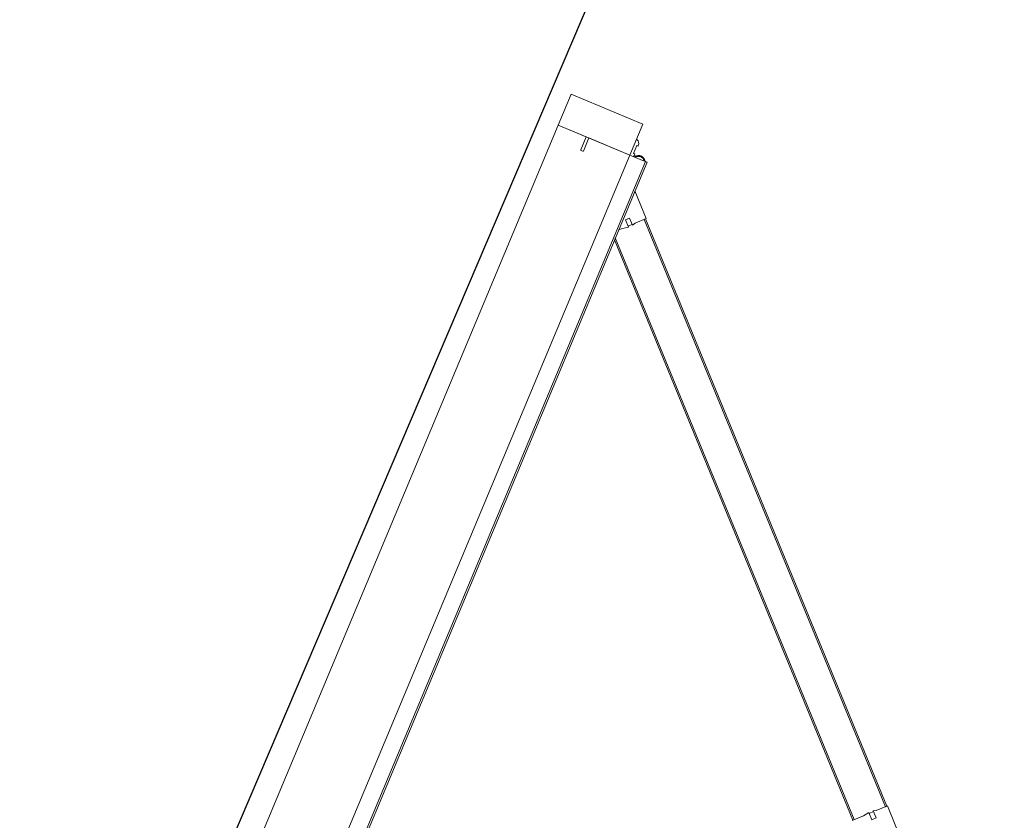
# Model space of a CAD drawing. Header units: millimetres. Extents: x 1512 to 2105, y 794 to 1149.
# Tile 251 of 256: x 1961.13 to 1962.41, y 840.22 to 841.26. Entities that reach past the tile are written whole.
import ezdxf

# ---------------------------------------------------------------- set-up
doc = ezdxf.new("R2010")
doc.units = ezdxf.units.MM
doc.layers.add('A-DOOR', color=31, linetype='Continuous', lineweight=9)

# ---------------------------------------------------------------- blocks, each defined once
blk = doc.blocks.new('5-panel_Bi-fold_external_door_10806 - Type 1-V38-سوم')
at = {"layer": 'A-DOOR'}
for p, q in [((-1.6227, 0.7434), (-1.6764, 0.6897)), ((-1.6757, 0.689), (-2.262, 0.1027)), ((-1.6743, 0.6876), (-2.2606, 0.1012)), ((-1.6764, 0.6897), (-1.6652, 0.6785)), ((-1.6757, 0.689), (-1.6743, 0.6876)), ((-1.6632, 0.675), (-1.6561, 0.6821)), ((-1.6561, 0.6821), (-1.6518, 0.6779)), ((-1.6652, 0.6785), (-1.6632, 0.675)), ((-1.6624, 0.6757), (-1.6582, 0.6715)), ((-1.6518, 0.6779), (-1.6592, 0.6705)), ((-1.6592, 0.6705), (-1.6526, 0.6659)), ((-1.6432, 0.6565), (-2.2239, 0.0757)), ((-1.6526, 0.6659), (-1.641, 0.6543)), ((-1.6432, 0.6565), (-1.6417, 0.655)), ((-1.6417, 0.655), (-2.2211, 0.0757)), ((-2.2627, 0.1034), (-2.2904, 0.0757)), ((-2.2516, 0.0922), (-2.2627, 0.1034)), ((-2.2606, 0.1012), (-2.262, 0.1027)), ((-2.2551, 0.083), (-2.248, 0.0901)), ((-2.248, 0.0901), (-2.2516, 0.0922)), ((-2.2509, 0.0788), (-2.2551, 0.083)), ((-2.2435, 0.0861), (-2.2509, 0.0788)), ((-2.2445, 0.0851), (-2.2488, 0.0894)), ((-2.2389, 0.0796), (-2.2435, 0.0861)), ((-2.2351, 0.0757), (-2.2389, 0.0796)), ((2.581, 0.0759), (-2.331, 0.0759)), ((-2.331, 0.0755), (-2.331, 0.0759)), ((-2.331, 0.0743), (-2.331, 0.0755)), ((-2.331, 0.0737), (-2.331, 0.0743)), ((2.581, 0.0737), (-2.331, 0.0737)), ((-2.331, 0.0693), (-2.331, 0.0737)), ((-2.331, 0.0538), (-2.331, 0.0693)), ((-2.331, 0.0516), (-2.375, 0.0516)), ((-2.375, 0.0516), (-2.375, -0.05)), ((-2.3461, 0.0569), (-2.3469, 0.0569)), ((-2.3461, 0.0569), (-2.3469, 0.0569)), ((-2.3461, 0.0553), (-2.3461, 0.0569)), ((-2.3461, 0.0553), (-2.3461, 0.0569)), ((-2.335, 0.0553), (-2.3461, 0.0553)), ((-2.331, 0.0569), (-2.335, 0.0569)), ((-2.335, 0.0569), (-2.335, 0.0553)), ((-2.3325, 0.0594), (-2.3325, 0.0569)), ((-2.3325, 0.0594), (-2.3325, 0.0569)), ((-2.3325, 0.0594), (-2.3325, 0.0569)), ((-2.3325, 0.0594), (-2.3325, 0.0569)), ((-2.331, 0.0516), (-2.331, 0.0538)), ((-2.331, -0.05), (-2.331, 0.0516)), ((-2.331, 0.0516), (2.581, 0.0516)), ((-2.331, -0.0065), (-2.331, 0.0516)), ((-2.3125, -0.0065), (-2.331, -0.0065)), ((-2.331, -0.05), (-2.331, -0.0102)), ((-2.331, -0.0102), (-2.3125, -0.0102)), ((-2.312, -0.0097), (-2.312, -0.007)), ((-2.375, -0.05), (-2.331, -0.05)), ((-2.331, -0.05), (2.581, -0.05))]:
    blk.add_line(p, q, dxfattribs=at)
at = {"layer": 'A-DOOR', "flags": 128}
blk.add_lwpolyline([(-2.3312, 0.0727), (-2.3315, 0.0725), (-2.3317, 0.0724), (-2.332, 0.0722), (-2.3323, 0.072), (-2.3325, 0.0718), (-2.3328, 0.0716), (-2.333, 0.0714), (-2.3332, 0.0712), (-2.3335, 0.0709), (-2.3337, 0.0707), (-2.3339, 0.0704), (-2.3341, 0.0702), (-2.3342, 0.0699), (-2.3344, 0.0696), (-2.3346, 0.0694), (-2.3347, 0.0691), (-2.3348, 0.0688), (-2.335, 0.0685), (-2.3351, 0.0682), (-2.3352, 0.0679), (-2.3352, 0.0676), (-2.3353, 0.0673), (-2.3354, 0.067), (-2.3354, 0.0666), (-2.3355, 0.0663), (-2.3355, 0.066), (-2.3355, 0.0657), (-2.3355, 0.0654), (-2.3355, 0.065), (-2.3355, 0.0647), (-2.3354, 0.0644), (-2.3354, 0.0641), (-2.3353, 0.0638), (-2.3352, 0.0635), (-2.3351, 0.0632), (-2.335, 0.0629), (-2.3349, 0.0626), (-2.3348, 0.0623), (-2.3346, 0.062), (-2.3345, 0.0617), (-2.3343, 0.0614), (-2.3342, 0.0612), (-2.334, 0.0609), (-2.3338, 0.0606), (-2.3336, 0.0604), (-2.3334, 0.0602), (-2.3331, 0.0599), (-2.3329, 0.0597), (-2.3327, 0.0595), (-2.3324, 0.0593), (-2.3322, 0.0591), (-2.3319, 0.0589), (-2.3316, 0.0587), (-2.3313, 0.0586), (-2.3311, 0.0584)], dxfattribs=at)
blk.add_lwpolyline([(-2.3312, 0.0727), (-2.3315, 0.0725), (-2.3317, 0.0724), (-2.332, 0.0722), (-2.3323, 0.072), (-2.3325, 0.0718), (-2.3328, 0.0716), (-2.333, 0.0714), (-2.3332, 0.0712), (-2.3335, 0.0709), (-2.3337, 0.0707), (-2.3339, 0.0704), (-2.3341, 0.0702), (-2.3342, 0.0699), (-2.3344, 0.0696), (-2.3346, 0.0694), (-2.3347, 0.0691), (-2.3348, 0.0688), (-2.335, 0.0685), (-2.3351, 0.0682), (-2.3352, 0.0679), (-2.3352, 0.0676), (-2.3353, 0.0673), (-2.3354, 0.067), (-2.3354, 0.0666), (-2.3355, 0.0663), (-2.3355, 0.066), (-2.3355, 0.0657), (-2.3355, 0.0654), (-2.3355, 0.065), (-2.3355, 0.0647), (-2.3354, 0.0644), (-2.3354, 0.0641), (-2.3353, 0.0638), (-2.3352, 0.0635), (-2.3351, 0.0632), (-2.335, 0.0629), (-2.3349, 0.0626), (-2.3348, 0.0623), (-2.3346, 0.062), (-2.3345, 0.0617), (-2.3343, 0.0614), (-2.3342, 0.0612), (-2.334, 0.0609), (-2.3338, 0.0606), (-2.3336, 0.0604), (-2.3334, 0.0602), (-2.3331, 0.0599), (-2.3329, 0.0597), (-2.3327, 0.0595), (-2.3324, 0.0593), (-2.3322, 0.0591), (-2.3319, 0.0589), (-2.3316, 0.0587), (-2.3313, 0.0586), (-2.3311, 0.0584)], dxfattribs=at)
blk.add_lwpolyline([(-2.3312, 0.0727), (-2.3315, 0.0725), (-2.3317, 0.0724), (-2.332, 0.0722), (-2.3323, 0.072), (-2.3325, 0.0718), (-2.3328, 0.0716), (-2.333, 0.0714), (-2.3332, 0.0712), (-2.3335, 0.0709), (-2.3337, 0.0707), (-2.3339, 0.0704), (-2.3341, 0.0702), (-2.3342, 0.0699), (-2.3344, 0.0696), (-2.3346, 0.0694), (-2.3347, 0.0691), (-2.3348, 0.0688), (-2.335, 0.0685), (-2.3351, 0.0682), (-2.3352, 0.0679), (-2.3352, 0.0676), (-2.3353, 0.0673), (-2.3354, 0.067), (-2.3354, 0.0666), (-2.3355, 0.0663), (-2.3355, 0.066), (-2.3355, 0.0657), (-2.3355, 0.0654), (-2.3355, 0.065), (-2.3355, 0.0647), (-2.3354, 0.0644), (-2.3354, 0.0641), (-2.3353, 0.0638), (-2.3352, 0.0635), (-2.3351, 0.0632), (-2.335, 0.0629), (-2.3349, 0.0626), (-2.3348, 0.0623), (-2.3346, 0.062), (-2.3345, 0.0617), (-2.3343, 0.0614), (-2.3342, 0.0612), (-2.334, 0.0609), (-2.3338, 0.0606), (-2.3336, 0.0604), (-2.3334, 0.0602), (-2.3331, 0.0599), (-2.3329, 0.0597), (-2.3327, 0.0595), (-2.3324, 0.0593), (-2.3322, 0.0591), (-2.3319, 0.0589), (-2.3316, 0.0587), (-2.3313, 0.0586), (-2.3311, 0.0584)], dxfattribs=at)
blk.add_lwpolyline([(-2.3312, 0.0727), (-2.3315, 0.0725), (-2.3317, 0.0724), (-2.332, 0.0722), (-2.3323, 0.072), (-2.3325, 0.0718), (-2.3328, 0.0716), (-2.333, 0.0714), (-2.3332, 0.0712), (-2.3335, 0.0709), (-2.3337, 0.0707), (-2.3339, 0.0704), (-2.3341, 0.0702), (-2.3342, 0.0699), (-2.3344, 0.0696), (-2.3346, 0.0694), (-2.3347, 0.0691), (-2.3348, 0.0688), (-2.335, 0.0685), (-2.3351, 0.0682), (-2.3352, 0.0679), (-2.3352, 0.0676), (-2.3353, 0.0673), (-2.3354, 0.067), (-2.3354, 0.0666), (-2.3355, 0.0663), (-2.3355, 0.066), (-2.3355, 0.0657), (-2.3355, 0.0654), (-2.3355, 0.065), (-2.3355, 0.0647), (-2.3354, 0.0644), (-2.3354, 0.0641), (-2.3353, 0.0638), (-2.3352, 0.0635), (-2.3351, 0.0632), (-2.335, 0.0629), (-2.3349, 0.0626), (-2.3348, 0.0623), (-2.3346, 0.062), (-2.3345, 0.0617), (-2.3343, 0.0614), (-2.3342, 0.0612), (-2.334, 0.0609), (-2.3338, 0.0606), (-2.3336, 0.0604), (-2.3334, 0.0602), (-2.3331, 0.0599), (-2.3329, 0.0597), (-2.3327, 0.0595), (-2.3324, 0.0593), (-2.3322, 0.0591), (-2.3319, 0.0589), (-2.3316, 0.0587), (-2.3313, 0.0586), (-2.3311, 0.0584)], dxfattribs=at)
blk.add_lwpolyline([(-2.3312, 0.0727), (-2.3315, 0.0725), (-2.3317, 0.0724), (-2.332, 0.0722), (-2.3323, 0.072), (-2.3325, 0.0718), (-2.3328, 0.0716), (-2.333, 0.0714), (-2.3332, 0.0712), (-2.3335, 0.0709), (-2.3337, 0.0707), (-2.3339, 0.0704), (-2.3341, 0.0702), (-2.3342, 0.0699), (-2.3344, 0.0696), (-2.3346, 0.0694), (-2.3347, 0.0691), (-2.3348, 0.0688), (-2.335, 0.0685), (-2.3351, 0.0682), (-2.3352, 0.0679), (-2.3352, 0.0676), (-2.3353, 0.0673), (-2.3354, 0.067), (-2.3354, 0.0666), (-2.3355, 0.0663), (-2.3355, 0.066), (-2.3355, 0.0657), (-2.3355, 0.0654), (-2.3355, 0.065), (-2.3355, 0.0647), (-2.3354, 0.0644), (-2.3354, 0.0641), (-2.3353, 0.0638), (-2.3352, 0.0635), (-2.3351, 0.0632), (-2.335, 0.0629), (-2.3349, 0.0626), (-2.3348, 0.0623), (-2.3346, 0.062), (-2.3345, 0.0617), (-2.3343, 0.0614), (-2.3342, 0.0612), (-2.334, 0.0609), (-2.3338, 0.0606), (-2.3336, 0.0604), (-2.3334, 0.0602), (-2.3331, 0.0599), (-2.3329, 0.0597), (-2.3327, 0.0595), (-2.3324, 0.0593), (-2.3322, 0.0591), (-2.3319, 0.0589), (-2.3316, 0.0587), (-2.3313, 0.0586), (-2.3311, 0.0584)], dxfattribs=at)
blk.add_lwpolyline([(-2.3312, 0.0727), (-2.3315, 0.0725), (-2.3317, 0.0724), (-2.332, 0.0722), (-2.3323, 0.072), (-2.3325, 0.0718), (-2.3328, 0.0716), (-2.333, 0.0714), (-2.3332, 0.0712), (-2.3335, 0.0709), (-2.3337, 0.0707), (-2.3339, 0.0704), (-2.3341, 0.0702), (-2.3342, 0.0699), (-2.3344, 0.0696), (-2.3346, 0.0694), (-2.3347, 0.0691), (-2.3348, 0.0688), (-2.335, 0.0685), (-2.3351, 0.0682), (-2.3352, 0.0679), (-2.3352, 0.0676), (-2.3353, 0.0673), (-2.3354, 0.067), (-2.3354, 0.0666), (-2.3355, 0.0663), (-2.3355, 0.066), (-2.3355, 0.0657), (-2.3355, 0.0654), (-2.3355, 0.065), (-2.3355, 0.0647), (-2.3354, 0.0644), (-2.3354, 0.0641), (-2.3353, 0.0638), (-2.3352, 0.0635), (-2.3351, 0.0632), (-2.335, 0.0629), (-2.3349, 0.0626), (-2.3348, 0.0623), (-2.3346, 0.062), (-2.3345, 0.0617), (-2.3343, 0.0614), (-2.3342, 0.0612), (-2.334, 0.0609), (-2.3338, 0.0606), (-2.3336, 0.0604), (-2.3334, 0.0602), (-2.3331, 0.0599), (-2.3329, 0.0597), (-2.3327, 0.0595), (-2.3324, 0.0593), (-2.3322, 0.0591), (-2.3319, 0.0589), (-2.3316, 0.0587), (-2.3313, 0.0586), (-2.3311, 0.0584)], dxfattribs=at)
blk.add_lwpolyline([(-2.3312, 0.0727), (-2.3315, 0.0725), (-2.3317, 0.0724), (-2.332, 0.0722), (-2.3323, 0.072), (-2.3325, 0.0718), (-2.3328, 0.0716), (-2.333, 0.0714), (-2.3332, 0.0712), (-2.3335, 0.0709), (-2.3337, 0.0707), (-2.3339, 0.0704), (-2.3341, 0.0702), (-2.3342, 0.0699), (-2.3344, 0.0696), (-2.3346, 0.0694), (-2.3347, 0.0691), (-2.3348, 0.0688), (-2.335, 0.0685), (-2.3351, 0.0682), (-2.3352, 0.0679), (-2.3352, 0.0676), (-2.3353, 0.0673), (-2.3354, 0.067), (-2.3354, 0.0666), (-2.3355, 0.0663), (-2.3355, 0.066), (-2.3355, 0.0657), (-2.3355, 0.0654), (-2.3355, 0.065), (-2.3355, 0.0647), (-2.3354, 0.0644), (-2.3354, 0.0641), (-2.3353, 0.0638), (-2.3352, 0.0635), (-2.3351, 0.0632), (-2.335, 0.0629), (-2.3349, 0.0626), (-2.3348, 0.0623), (-2.3346, 0.062), (-2.3345, 0.0617), (-2.3343, 0.0614), (-2.3342, 0.0612), (-2.334, 0.0609), (-2.3338, 0.0606), (-2.3336, 0.0604), (-2.3334, 0.0602), (-2.3331, 0.0599), (-2.3329, 0.0597), (-2.3327, 0.0595), (-2.3324, 0.0593), (-2.3322, 0.0591), (-2.3319, 0.0589), (-2.3316, 0.0587), (-2.3313, 0.0586), (-2.3311, 0.0584)], dxfattribs=at)
blk.add_lwpolyline([(-2.3312, 0.0727), (-2.3315, 0.0725), (-2.3317, 0.0724), (-2.332, 0.0722), (-2.3323, 0.072), (-2.3325, 0.0718), (-2.3328, 0.0716), (-2.333, 0.0714), (-2.3332, 0.0712), (-2.3335, 0.0709), (-2.3337, 0.0707), (-2.3339, 0.0704), (-2.3341, 0.0702), (-2.3342, 0.0699), (-2.3344, 0.0696), (-2.3346, 0.0694), (-2.3347, 0.0691), (-2.3348, 0.0688), (-2.335, 0.0685), (-2.3351, 0.0682), (-2.3352, 0.0679), (-2.3352, 0.0676), (-2.3353, 0.0673), (-2.3354, 0.067), (-2.3354, 0.0666), (-2.3355, 0.0663), (-2.3355, 0.066), (-2.3355, 0.0657), (-2.3355, 0.0654), (-2.3355, 0.065), (-2.3355, 0.0647), (-2.3354, 0.0644), (-2.3354, 0.0641), (-2.3353, 0.0638), (-2.3352, 0.0635), (-2.3351, 0.0632), (-2.335, 0.0629), (-2.3349, 0.0626), (-2.3348, 0.0623), (-2.3346, 0.062), (-2.3345, 0.0617), (-2.3343, 0.0614), (-2.3342, 0.0612), (-2.334, 0.0609), (-2.3338, 0.0606), (-2.3336, 0.0604), (-2.3334, 0.0602), (-2.3331, 0.0599), (-2.3329, 0.0597), (-2.3327, 0.0595), (-2.3324, 0.0593), (-2.3322, 0.0591), (-2.3319, 0.0589), (-2.3316, 0.0587), (-2.3313, 0.0586), (-2.3311, 0.0584)], dxfattribs=at)
at = {"layer": 'A-DOOR'}
for centre, radius, start, end in [((-2.3275, 0.0656), 0.007, 124.641, 235.359), ((-2.3469, 0.0499), 0.007, 90, 159.7478), ((-2.3469, 0.0499), 0.007, 90, 159.7478), ((-2.353, 0.0521), 0.0005, 159.7478, 270), ((-2.353, 0.0521), 0.0005, 159.7478, 270), ((-2.3275, 0.0656), 0.008, 231.3178, 244.0452), ((-2.3275, 0.0656), 0.008, 231.3178, 244.0452), ((-2.3275, 0.0656), 0.008, 231.3178, 244.0452), ((-2.3275, 0.0656), 0.008, 231.3178, 244.0452), ((-2.3125, -0.007), 0.0005, 0, 90), ((-2.3125, -0.0097), 0.0005, 270, 0)]:
    blk.add_arc(centre, radius, start, end, dxfattribs=at)

msp = doc.modelspace()

# ---------------------------------------------------------------- linework, layer by layer
msp.add_line((1959.0197, 834.6026), (1962.4109, 842.5573))

# ---------------------------------------------------------------- block references
at = {"layer": 'A-DOOR', "rotation": 247.3263665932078}
msp.add_blockref('5-panel_Bi-fold_external_door_10806 - Type 1-V38-سوم', (1960.9757, 838.9551), dxfattribs=at)

doc.saveas('drawing.dxf')
